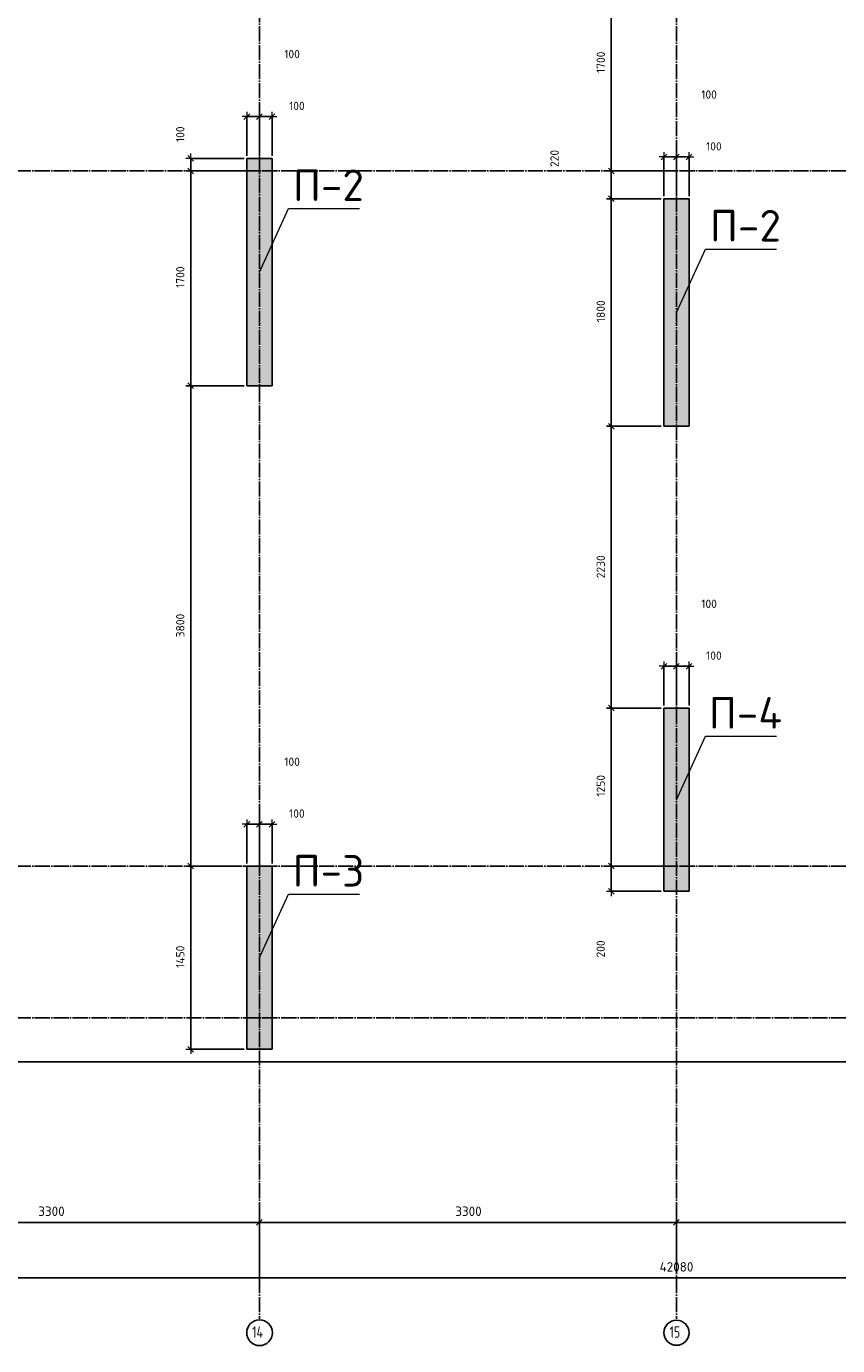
# Model space of a CAD drawing. Header units: millimetres. Extents: x 24180 to 99386, y -42598 to 25936.
# Tile 6 of 41: x 41195 to 47615, y -42595 to -32156. Entities that reach past the tile are written whole.
import ezdxf

# ---------------------------------------------------------------- set-up
doc = ezdxf.new("R2010")
doc.units = ezdxf.units.MM
doc.header["$PDMODE"] = 65
doc.linetypes.add('______11', pattern=[150, 120, -15, 0, -15])
doc.linetypes.add('______5', pattern=[330, 240, -30, 30, -30])
for name, color, linetype, lineweight in [('Standard', 7, 'Continuous', 25), ('Высотная отметка (отверстия)', 7, 'Continuous', 13), ('Размерная линия_ общее', 7, 'Continuous', 13)]:
    doc.layers.add(name, color=color, linetype=linetype, lineweight=lineweight)
doc.layers.add('Осевая линия_ общее', color=7, linetype='______5', lineweight=13, true_color=0xa0a0a0)
doc.styles.add('ISOCPEUR', font='ISOCPEUR')
doc.dimstyles.new('DIMSTYLE_3', dxfattribs={"dimtxt": 75, "dimasz": 75, "dimexe": 0, "dimexo": 0, "dimgap": 37.5, "dimtad": 2, "dimdec": 0, "dimrnd": 5, "dimzin": 12, "dimdsep": 46, "dimtxsty": 'ISOCPEUR', "dimblk1": 'ALL_ML_STRICH', "dimblk2": 'ALL_ML_STRICH', "dimsah": 1, "dimcen": 0, "dimclrd": 256, "dimclre": 256, "dimclrt": 256, "dimadec": 0, "dimazin": 0, "dimtfac": 1, "dimtdec": 0, "dimtix": 1, "dimtmove": 2, "dimatfit": 3, "dimfxl": 0, "dimtzin": 0, "dimlwd": 0, "dimlwe": -1, "dimarcsym": 0})
doc.dimstyles.new('DIMSTYLE_5', dxfattribs={"dimtxt": 66, "dimasz": 75, "dimexe": 0, "dimexo": 0, "dimgap": 33, "dimtad": 2, "dimdec": 0, "dimrnd": 5, "dimzin": 12, "dimdsep": 46, "dimtxsty": 'ISOCPEUR', "dimblk1": 'ALL_ML_STRICH', "dimblk2": 'ALL_ML_STRICH', "dimsah": 1, "dimcen": 0, "dimclrd": 7, "dimclre": 256, "dimclrt": 7, "dimadec": 0, "dimazin": 0, "dimtfac": 1, "dimtdec": 0, "dimtix": 1, "dimtmove": 2, "dimatfit": 3, "dimfxl": 0, "dimtzin": 0, "dimlwd": 0, "dimlwe": -3, "dimarcsym": 0})
doc.dimstyles.new('DIMSTYLE_7', dxfattribs={"dimtxt": 66, "dimasz": 75, "dimexe": 0, "dimexo": 0, "dimgap": 33, "dimtad": 2, "dimdec": 0, "dimrnd": 5, "dimzin": 12, "dimdsep": 46, "dimtxsty": 'ISOCPEUR', "dimblk1": 'ALL_ML_STRICH', "dimblk2": 'ALL_ML_STRICH', "dimsah": 1, "dimcen": 0, "dimclrd": 7, "dimclre": 256, "dimclrt": 7, "dimadec": 0, "dimazin": 0, "dimtfac": 1, "dimtdec": 0, "dimtix": 1, "dimtmove": 2, "dimatfit": 3, "dimfxl": 0, "dimtvp": 1.2, "dimtzin": 0, "dimlwd": 0, "dimlwe": -3, "dimarcsym": 0})

# ---------------------------------------------------------------- blocks, each defined once
blk = doc.blocks.new('ALL_ML_STRICH')
at = {"color": 0, "linetype": 'ByBlock', "lineweight": -2}
for p, q in [((-1, 0), (0.5, 0)), ((-0.3, -0.3), (0.3, 0.3)), ((0, -0.5), (0, 0.5))]:
    blk.add_line(p, q, dxfattribs=at)
blk = doc.blocks.new('*D8')
at = {"layer": 'DEFPOINTS', "transparency": 33554687}
for p in [(39740, -41620), (39740, -42170), (43040, -42170)]:
    blk.add_point(p, dxfattribs=at)
at = {"layer": 'Размерная линия_ общее', "lineweight": -2, "transparency": 33554687}
for p, q in [((39740, -42160), (39740, -41620)), ((39740, -41620), (43040, -41620)), ((43040, -42160), (43040, -41620))]:
    blk.add_line(p, q, dxfattribs=at)
at = {"layer": 'Размерная линия_ общее', "transparency": 33554687, "xscale": 75, "yscale": 75, "zscale": 75, "rotation": 180}
blk.add_blockref('ALL_ML_STRICH', (39740, -41620), dxfattribs=at)
at = {"layer": 'Размерная линия_ общее', "transparency": 33554687, "xscale": 75, "yscale": 75, "zscale": 75}
blk.add_blockref('ALL_ML_STRICH', (43040, -41620), dxfattribs=at)
at = {"layer": 'Размерная линия_ общее', "transparency": 33554687, "insert": (41394, -41532), "char_height": 75, "width": 300, "attachment_point": 5, "style": 'ISOCPEUR'}
blk.add_mtext('\\A1;{3300}', dxfattribs=at)
blk = doc.blocks.new('*D9')
at = {"layer": 'DEFPOINTS', "transparency": 33554687}
for p in [(43040, -41620), (46340, -42000), (43040, -42170)]:
    blk.add_point(p, dxfattribs=at)
at = {"layer": 'Размерная линия_ общее', "lineweight": -2, "transparency": 33554687}
for p, q in [((43040, -42160), (43040, -41620)), ((43040, -41620), (46340, -41620)), ((46340, -41990), (46340, -41620))]:
    blk.add_line(p, q, dxfattribs=at)
at = {"layer": 'Размерная линия_ общее', "transparency": 33554687, "xscale": 75, "yscale": 75, "zscale": 75, "rotation": 180}
blk.add_blockref('ALL_ML_STRICH', (43040, -41620), dxfattribs=at)
at = {"layer": 'Размерная линия_ общее', "transparency": 33554687, "xscale": 75, "yscale": 75, "zscale": 75}
blk.add_blockref('ALL_ML_STRICH', (46340, -41620), dxfattribs=at)
at = {"layer": 'Размерная линия_ общее', "transparency": 33554687, "insert": (44694, -41532), "char_height": 75, "width": 300, "attachment_point": 5, "style": 'ISOCPEUR'}
blk.add_mtext('\\A1;{3300}', dxfattribs=at)
blk = doc.blocks.new('*D10')
at = {"layer": 'DEFPOINTS', "transparency": 33554687}
for p in [(46340, -41620), (46340, -42000), (49640, -42170)]:
    blk.add_point(p, dxfattribs=at)
at = {"layer": 'Размерная линия_ общее', "lineweight": -2, "transparency": 33554687}
for p, q in [((46340, -41990), (46340, -41620)), ((46340, -41620), (49640, -41620)), ((49640, -42160), (49640, -41620))]:
    blk.add_line(p, q, dxfattribs=at)
at = {"layer": 'Размерная линия_ общее', "transparency": 33554687, "xscale": 75, "yscale": 75, "zscale": 75, "rotation": 180}
blk.add_blockref('ALL_ML_STRICH', (46340, -41620), dxfattribs=at)
at = {"layer": 'Размерная линия_ общее', "transparency": 33554687, "xscale": 75, "yscale": 75, "zscale": 75}
blk.add_blockref('ALL_ML_STRICH', (49640, -41620), dxfattribs=at)
at = {"layer": 'Размерная линия_ общее', "transparency": 33554687, "insert": (47994, -41532), "char_height": 75, "width": 300, "attachment_point": 5, "style": 'ISOCPEUR'}
blk.add_mtext('\\A1;{3300}', dxfattribs=at)
blk = doc.blocks.new('*D16')
at = {"layer": 'DEFPOINTS', "transparency": 33554687}
for p in [(25300, -42060), (25300, -42170), (67380, -42170)]:
    blk.add_point(p, dxfattribs=at)
at = {"layer": 'Размерная линия_ общее', "lineweight": -2, "transparency": 33554687}
for p, q in [((25300, -42160), (25300, -42060)), ((25300, -42060), (67380, -42060)), ((67380, -42160), (67380, -42060))]:
    blk.add_line(p, q, dxfattribs=at)
at = {"layer": 'Размерная линия_ общее', "transparency": 33554687, "xscale": 75, "yscale": 75, "zscale": 75, "rotation": 180}
blk.add_blockref('ALL_ML_STRICH', (25300, -42060), dxfattribs=at)
at = {"layer": 'Размерная линия_ общее', "transparency": 33554687, "xscale": 75, "yscale": 75, "zscale": 75}
blk.add_blockref('ALL_ML_STRICH', (67380, -42060), dxfattribs=at)
at = {"layer": 'Размерная линия_ общее', "transparency": 33554687, "insert": (46340, -41972), "char_height": 75, "width": 375, "attachment_point": 5, "style": 'ISOCPEUR'}
blk.add_mtext('\\A1;{42080}', dxfattribs=at)
blk = doc.blocks.new('*D31')
at = {"layer": 'DEFPOINTS', "color": 7, "linetype": 'Continuous', "lineweight": 13, "transparency": 33554687}
for p in [(42910, -38800), (42496, -40250), (42940, -40250)]:
    blk.add_point(p, dxfattribs=at)
at = {"layer": 'Размерная линия_ общее', "color": 253, "linetype": 'Continuous', "lineweight": -2, "true_color": 0xa0a0a0, "transparency": 33554687}
for p, q in [((42890, -38800), (42496, -38800)), ((42920, -40250), (42496, -40250))]:
    blk.add_line(p, q, dxfattribs=at)
at = {"layer": 'Размерная линия_ общее', "color": 7, "linetype": 'Continuous', "lineweight": -2, "transparency": 33554687}
blk.add_line((42496, -40250), (42496, -38800), dxfattribs=at)
at = {"layer": 'Размерная линия_ общее', "color": 7, "linetype": 'Continuous', "lineweight": 13, "transparency": 33554687, "xscale": 75, "yscale": 75, "zscale": 75}
for p, rotation in [((42496, -38800), 90), ((42496, -40250), 270)]:
    blk.add_blockref('ALL_ML_STRICH', p, dxfattribs=dict(at, rotation=rotation))
at = {"layer": 'Размерная линия_ общее', "color": 7, "linetype": 'Continuous', "lineweight": 13, "transparency": 33554687, "insert": (42413, -39518), "char_height": 66, "width": 264, "attachment_point": 5, "rotation": 90, "style": 'ISOCPEUR'}
blk.add_mtext('\\A1;{1450}', dxfattribs=at)
blk = doc.blocks.new('*D32')
at = {"layer": 'DEFPOINTS', "color": 7, "linetype": 'Continuous', "lineweight": 13, "transparency": 33554687}
for p in [(42940, -35000), (42496, -38800), (42910, -38800)]:
    blk.add_point(p, dxfattribs=at)
at = {"layer": 'Размерная линия_ общее', "color": 253, "linetype": 'Continuous', "lineweight": -2, "true_color": 0xa0a0a0, "transparency": 33554687}
for p, q in [((42920, -35000), (42496, -35000)), ((42890, -38800), (42496, -38800))]:
    blk.add_line(p, q, dxfattribs=at)
at = {"layer": 'Размерная линия_ общее', "color": 7, "linetype": 'Continuous', "lineweight": -2, "transparency": 33554687}
blk.add_line((42496, -38800), (42496, -35000), dxfattribs=at)
at = {"layer": 'Размерная линия_ общее', "color": 7, "linetype": 'Continuous', "lineweight": 13, "transparency": 33554687, "xscale": 75, "yscale": 75, "zscale": 75}
for p, rotation in [((42496, -35000), 90), ((42496, -38800), 270)]:
    blk.add_blockref('ALL_ML_STRICH', p, dxfattribs=dict(at, rotation=rotation))
at = {"layer": 'Размерная линия_ общее', "color": 7, "linetype": 'Continuous', "lineweight": 13, "transparency": 33554687, "insert": (42413, -36897), "char_height": 66, "width": 264, "attachment_point": 5, "rotation": 90, "style": 'ISOCPEUR'}
blk.add_mtext('\\A1;{3800}', dxfattribs=at)
blk = doc.blocks.new('*D33')
at = {"layer": 'DEFPOINTS', "color": 7, "linetype": 'Continuous', "lineweight": 13, "transparency": 33554687}
for p in [(42940, -33300), (42496, -35000), (42940, -35000)]:
    blk.add_point(p, dxfattribs=at)
at = {"layer": 'Размерная линия_ общее', "color": 253, "linetype": 'Continuous', "lineweight": -2, "true_color": 0xa0a0a0, "transparency": 33554687}
for p, q in [((42920, -33300), (42496, -33300)), ((42920, -35000), (42496, -35000))]:
    blk.add_line(p, q, dxfattribs=at)
at = {"layer": 'Размерная линия_ общее', "color": 7, "linetype": 'Continuous', "lineweight": -2, "transparency": 33554687}
blk.add_line((42496, -35000), (42496, -33300), dxfattribs=at)
at = {"layer": 'Размерная линия_ общее', "color": 7, "linetype": 'Continuous', "lineweight": 13, "transparency": 33554687, "xscale": 75, "yscale": 75, "zscale": 75}
for p, rotation in [((42496, -33300), 90), ((42496, -35000), 270)]:
    blk.add_blockref('ALL_ML_STRICH', p, dxfattribs=dict(at, rotation=rotation))
at = {"layer": 'Размерная линия_ общее', "color": 7, "linetype": 'Continuous', "lineweight": 13, "transparency": 33554687, "insert": (42413, -34140), "char_height": 66, "width": 264, "attachment_point": 5, "rotation": 90, "style": 'ISOCPEUR'}
blk.add_mtext('\\A1;{1700}', dxfattribs=at)
blk = doc.blocks.new('*D34')
at = {"layer": 'DEFPOINTS', "color": 7, "linetype": 'Continuous', "lineweight": 13, "transparency": 33554687}
for p in [(42496, -33300), (42940, -33200), (42940, -33300)]:
    blk.add_point(p, dxfattribs=at)
at = {"layer": 'Размерная линия_ общее', "color": 253, "linetype": 'Continuous', "lineweight": -2, "true_color": 0xa0a0a0, "transparency": 33554687}
for p, q in [((42920, -33200), (42496, -33200)), ((42920, -33300), (42496, -33300))]:
    blk.add_line(p, q, dxfattribs=at)
at = {"layer": 'Размерная линия_ общее', "color": 7, "linetype": 'Continuous', "lineweight": -2, "transparency": 33554687}
blk.add_line((42496, -33300), (42496, -33200), dxfattribs=at)
at = {"layer": 'Размерная линия_ общее', "color": 7, "linetype": 'Continuous', "lineweight": 13, "transparency": 33554687, "xscale": 75, "yscale": 75, "zscale": 75}
for p, rotation in [((42496, -33200), 90), ((42496, -33300), 270)]:
    blk.add_blockref('ALL_ML_STRICH', p, dxfattribs=dict(at, rotation=rotation))
at = {"layer": 'Размерная линия_ общее', "color": 7, "linetype": 'Continuous', "lineweight": 13, "transparency": 33554687, "insert": (42413, -33009), "char_height": 66, "width": 198, "attachment_point": 5, "rotation": 90, "style": 'ISOCPEUR'}
blk.add_mtext('\\A1;{100}', dxfattribs=at)
blk = doc.blocks.new('*D48')
at = {"layer": 'DEFPOINTS', "color": 7, "linetype": 'Continuous', "lineweight": 13, "transparency": 33554687}
for p in [(46240, -38800), (45824, -39000), (46240, -39000)]:
    blk.add_point(p, dxfattribs=at)
at = {"layer": 'Размерная линия_ общее', "color": 253, "linetype": 'Continuous', "lineweight": -2, "true_color": 0xa0a0a0, "transparency": 33554687}
for p, q in [((46220, -38800), (45824, -38800)), ((46220, -39000), (45824, -39000))]:
    blk.add_line(p, q, dxfattribs=at)
at = {"layer": 'Размерная линия_ общее', "color": 7, "linetype": 'Continuous', "lineweight": -2, "transparency": 33554687}
blk.add_line((45824, -39000), (45824, -38800), dxfattribs=at)
at = {"layer": 'Размерная линия_ общее', "color": 7, "linetype": 'Continuous', "lineweight": 13, "transparency": 33554687, "xscale": 75, "yscale": 75, "zscale": 75}
for p, rotation in [((45824, -38800), 90), ((45824, -39000), 270)]:
    blk.add_blockref('ALL_ML_STRICH', p, dxfattribs=dict(at, rotation=rotation))
at = {"layer": 'Размерная линия_ общее', "color": 7, "linetype": 'Continuous', "lineweight": 13, "transparency": 33554687, "insert": (45740, -39456), "char_height": 66, "width": 198, "attachment_point": 5, "rotation": 90, "style": 'ISOCPEUR'}
blk.add_mtext('\\A1;{200}', dxfattribs=at)
blk = doc.blocks.new('*D49')
at = {"layer": 'DEFPOINTS', "color": 7, "linetype": 'Continuous', "lineweight": 13, "transparency": 33554687}
for p in [(46240, -37550), (45824, -38800), (46240, -38800)]:
    blk.add_point(p, dxfattribs=at)
at = {"layer": 'Размерная линия_ общее', "color": 253, "linetype": 'Continuous', "lineweight": -2, "true_color": 0xa0a0a0, "transparency": 33554687}
for p, q in [((46220, -37550), (45824, -37550)), ((46220, -38800), (45824, -38800))]:
    blk.add_line(p, q, dxfattribs=at)
at = {"layer": 'Размерная линия_ общее', "color": 7, "linetype": 'Continuous', "lineweight": -2, "transparency": 33554687}
blk.add_line((45824, -38800), (45824, -37550), dxfattribs=at)
at = {"layer": 'Размерная линия_ общее', "color": 7, "linetype": 'Continuous', "lineweight": 13, "transparency": 33554687, "xscale": 75, "yscale": 75, "zscale": 75}
for p, rotation in [((45824, -37550), 90), ((45824, -38800), 270)]:
    blk.add_blockref('ALL_ML_STRICH', p, dxfattribs=dict(at, rotation=rotation))
at = {"layer": 'Размерная линия_ общее', "color": 7, "linetype": 'Continuous', "lineweight": 13, "transparency": 33554687, "insert": (45741, -38165), "char_height": 66, "width": 264, "attachment_point": 5, "rotation": 90, "style": 'ISOCPEUR'}
blk.add_mtext('\\A1;{1250}', dxfattribs=at)
blk = doc.blocks.new('*D50')
at = {"layer": 'DEFPOINTS', "color": 7, "linetype": 'Continuous', "lineweight": 13, "transparency": 33554687}
for p in [(46240, -35320), (45824, -37550), (46240, -37550)]:
    blk.add_point(p, dxfattribs=at)
at = {"layer": 'Размерная линия_ общее', "color": 253, "linetype": 'Continuous', "lineweight": -2, "true_color": 0xa0a0a0, "transparency": 33554687}
for p, q in [((46220, -35320), (45824, -35320)), ((46220, -37550), (45824, -37550))]:
    blk.add_line(p, q, dxfattribs=at)
at = {"layer": 'Размерная линия_ общее', "color": 7, "linetype": 'Continuous', "lineweight": -2, "transparency": 33554687}
blk.add_line((45824, -37550), (45824, -35320), dxfattribs=at)
at = {"layer": 'Размерная линия_ общее', "color": 7, "linetype": 'Continuous', "lineweight": 13, "transparency": 33554687, "xscale": 75, "yscale": 75, "zscale": 75}
for p, rotation in [((45824, -35320), 90), ((45824, -37550), 270)]:
    blk.add_blockref('ALL_ML_STRICH', p, dxfattribs=dict(at, rotation=rotation))
at = {"layer": 'Размерная линия_ общее', "color": 7, "linetype": 'Continuous', "lineweight": 13, "transparency": 33554687, "insert": (45741, -36432), "char_height": 66, "width": 264, "attachment_point": 5, "rotation": 90, "style": 'ISOCPEUR'}
blk.add_mtext('\\A1;{2230}', dxfattribs=at)
blk = doc.blocks.new('*D51')
at = {"layer": 'DEFPOINTS', "color": 7, "linetype": 'Continuous', "lineweight": 13, "transparency": 33554687}
for p in [(46240, -33520), (45824, -35320), (46240, -35320)]:
    blk.add_point(p, dxfattribs=at)
at = {"layer": 'Размерная линия_ общее', "color": 253, "linetype": 'Continuous', "lineweight": -2, "true_color": 0xa0a0a0, "transparency": 33554687}
for p, q in [((46220, -33520), (45824, -33520)), ((46220, -35320), (45824, -35320))]:
    blk.add_line(p, q, dxfattribs=at)
at = {"layer": 'Размерная линия_ общее', "color": 7, "linetype": 'Continuous', "lineweight": -2, "transparency": 33554687}
blk.add_line((45824, -35320), (45824, -33520), dxfattribs=at)
at = {"layer": 'Размерная линия_ общее', "color": 7, "linetype": 'Continuous', "lineweight": 13, "transparency": 33554687, "xscale": 75, "yscale": 75, "zscale": 75}
for p, rotation in [((45824, -33520), 90), ((45824, -35320), 270)]:
    blk.add_blockref('ALL_ML_STRICH', p, dxfattribs=dict(at, rotation=rotation))
at = {"layer": 'Размерная линия_ общее', "color": 7, "linetype": 'Continuous', "lineweight": 13, "transparency": 33554687, "insert": (45741, -34410), "char_height": 66, "width": 264, "attachment_point": 5, "rotation": 90, "style": 'ISOCPEUR'}
blk.add_mtext('\\A1;{1800}', dxfattribs=at)
blk = doc.blocks.new('*D52')
at = {"layer": 'DEFPOINTS', "color": 7, "linetype": 'Continuous', "lineweight": 13, "transparency": 33554687}
for p in [(46340, -33300), (45824, -33520), (46240, -33520)]:
    blk.add_point(p, dxfattribs=at)
at = {"layer": 'Размерная линия_ общее', "color": 253, "linetype": 'Continuous', "lineweight": -2, "true_color": 0xa0a0a0, "transparency": 33554687}
for p, q in [((46320, -33300), (45824, -33300)), ((46220, -33520), (45824, -33520))]:
    blk.add_line(p, q, dxfattribs=at)
at = {"layer": 'Размерная линия_ общее', "color": 7, "linetype": 'Continuous', "lineweight": -2, "transparency": 33554687}
blk.add_line((45824, -33520), (45824, -33300), dxfattribs=at)
at = {"layer": 'Размерная линия_ общее', "color": 7, "linetype": 'Continuous', "lineweight": 13, "transparency": 33554687, "xscale": 75, "yscale": 75, "zscale": 75}
for p, rotation in [((45824, -33300), 90), ((45824, -33520), 270)]:
    blk.add_blockref('ALL_ML_STRICH', p, dxfattribs=dict(at, rotation=rotation))
at = {"layer": 'Размерная линия_ общее', "color": 7, "linetype": 'Continuous', "lineweight": 13, "transparency": 33554687, "insert": (45375, -33201), "char_height": 66, "width": 198, "attachment_point": 5, "rotation": 90, "style": 'ISOCPEUR'}
blk.add_mtext('\\A1;{220}', dxfattribs=at)
blk = doc.blocks.new('*D53')
at = {"layer": 'DEFPOINTS', "color": 7, "linetype": 'Continuous', "lineweight": 13, "transparency": 33554687}
for p in [(46340, -31600), (45824, -33300), (46340, -33300)]:
    blk.add_point(p, dxfattribs=at)
at = {"layer": 'Размерная линия_ общее', "color": 253, "linetype": 'Continuous', "lineweight": -2, "true_color": 0xa0a0a0, "transparency": 33554687}
for p, q in [((46320, -31600), (45824, -31600)), ((46320, -33300), (45824, -33300))]:
    blk.add_line(p, q, dxfattribs=at)
at = {"layer": 'Размерная линия_ общее', "color": 7, "linetype": 'Continuous', "lineweight": -2, "transparency": 33554687}
blk.add_line((45824, -33300), (45824, -31600), dxfattribs=at)
at = {"layer": 'Размерная линия_ общее', "color": 7, "linetype": 'Continuous', "lineweight": 13, "transparency": 33554687, "xscale": 75, "yscale": 75, "zscale": 75}
for p, rotation in [((45824, -31600), 90), ((45824, -33300), 270)]:
    blk.add_blockref('ALL_ML_STRICH', p, dxfattribs=dict(at, rotation=rotation))
at = {"layer": 'Размерная линия_ общее', "color": 7, "linetype": 'Continuous', "lineweight": 13, "transparency": 33554687, "insert": (45741, -32440), "char_height": 66, "width": 264, "attachment_point": 5, "rotation": 90, "style": 'ISOCPEUR'}
blk.add_mtext('\\A1;{1700}', dxfattribs=at)
blk = doc.blocks.new('*D91')
at = {"layer": 'DEFPOINTS', "color": 7, "linetype": 'Continuous', "lineweight": 13, "transparency": 33554687}
for p in [(42940, -38469), (42940, -38800), (43040, -38800)]:
    blk.add_point(p, dxfattribs=at)
at = {"layer": 'Размерная линия_ общее', "color": 253, "linetype": 'Continuous', "lineweight": -2, "true_color": 0xa0a0a0, "transparency": 33554687}
for p, q in [((42940, -38780), (42940, -38469)), ((43040, -38780), (43040, -38469))]:
    blk.add_line(p, q, dxfattribs=at)
at = {"layer": 'Размерная линия_ общее', "color": 7, "linetype": 'Continuous', "lineweight": -2, "transparency": 33554687}
blk.add_line((42940, -38469), (43040, -38469), dxfattribs=at)
at = {"layer": 'Размерная линия_ общее', "color": 7, "linetype": 'Continuous', "lineweight": 13, "transparency": 33554687, "xscale": 75, "yscale": 75, "zscale": 75, "rotation": 180}
blk.add_blockref('ALL_ML_STRICH', (42940, -38469), dxfattribs=at)
at = {"layer": 'Размерная линия_ общее', "color": 7, "linetype": 'Continuous', "lineweight": 13, "transparency": 33554687, "xscale": 75, "yscale": 75, "zscale": 75}
blk.add_blockref('ALL_ML_STRICH', (43040, -38469), dxfattribs=at)
at = {"layer": 'Размерная линия_ общее', "color": 7, "linetype": 'Continuous', "lineweight": 13, "transparency": 33554687, "insert": (43298, -37975), "char_height": 66, "width": 198, "attachment_point": 5, "style": 'ISOCPEUR'}
blk.add_mtext('\\A1;{100}', dxfattribs=at)
blk = doc.blocks.new('*D92')
at = {"layer": 'DEFPOINTS', "color": 7, "linetype": 'Continuous', "lineweight": 13, "transparency": 33554687}
for p in [(43040, -38469), (43040, -38800), (43140, -38800)]:
    blk.add_point(p, dxfattribs=at)
at = {"layer": 'Размерная линия_ общее', "color": 253, "linetype": 'Continuous', "lineweight": -2, "true_color": 0xa0a0a0, "transparency": 33554687}
for p, q in [((43040, -38780), (43040, -38469)), ((43140, -38780), (43140, -38469))]:
    blk.add_line(p, q, dxfattribs=at)
at = {"layer": 'Размерная линия_ общее', "color": 7, "linetype": 'Continuous', "lineweight": -2, "transparency": 33554687}
blk.add_line((43040, -38469), (43140, -38469), dxfattribs=at)
at = {"layer": 'Размерная линия_ общее', "color": 7, "linetype": 'Continuous', "lineweight": 13, "transparency": 33554687, "xscale": 75, "yscale": 75, "zscale": 75, "rotation": 180}
blk.add_blockref('ALL_ML_STRICH', (43040, -38469), dxfattribs=at)
at = {"layer": 'Размерная линия_ общее', "color": 7, "linetype": 'Continuous', "lineweight": 13, "transparency": 33554687, "xscale": 75, "yscale": 75, "zscale": 75}
blk.add_blockref('ALL_ML_STRICH', (43140, -38469), dxfattribs=at)
at = {"layer": 'Размерная линия_ общее', "color": 7, "linetype": 'Continuous', "lineweight": 13, "transparency": 33554687, "insert": (43336, -38385), "char_height": 66, "width": 198, "attachment_point": 5, "style": 'ISOCPEUR'}
blk.add_mtext('\\A1;{100}', dxfattribs=at)
blk = doc.blocks.new('*D93')
at = {"layer": 'DEFPOINTS', "color": 7, "linetype": 'Continuous', "lineweight": 13, "transparency": 33554687}
for p in [(42940, -32869), (42940, -33200), (43040, -33200)]:
    blk.add_point(p, dxfattribs=at)
at = {"layer": 'Размерная линия_ общее', "color": 253, "linetype": 'Continuous', "lineweight": -2, "true_color": 0xa0a0a0, "transparency": 33554687}
for p, q in [((42940, -33180), (42940, -32869)), ((43040, -33180), (43040, -32869))]:
    blk.add_line(p, q, dxfattribs=at)
at = {"layer": 'Размерная линия_ общее', "color": 7, "linetype": 'Continuous', "lineweight": -2, "transparency": 33554687}
blk.add_line((42940, -32869), (43040, -32869), dxfattribs=at)
at = {"layer": 'Размерная линия_ общее', "color": 7, "linetype": 'Continuous', "lineweight": 13, "transparency": 33554687, "xscale": 75, "yscale": 75, "zscale": 75, "rotation": 180}
blk.add_blockref('ALL_ML_STRICH', (42940, -32869), dxfattribs=at)
at = {"layer": 'Размерная линия_ общее', "color": 7, "linetype": 'Continuous', "lineweight": 13, "transparency": 33554687, "xscale": 75, "yscale": 75, "zscale": 75}
blk.add_blockref('ALL_ML_STRICH', (43040, -32869), dxfattribs=at)
at = {"layer": 'Размерная линия_ общее', "color": 7, "linetype": 'Continuous', "lineweight": 13, "transparency": 33554687, "insert": (43298, -32375), "char_height": 66, "width": 198, "attachment_point": 5, "style": 'ISOCPEUR'}
blk.add_mtext('\\A1;{100}', dxfattribs=at)
blk = doc.blocks.new('*D94')
at = {"layer": 'DEFPOINTS', "color": 7, "linetype": 'Continuous', "lineweight": 13, "transparency": 33554687}
for p in [(43040, -32869), (43040, -33200), (43140, -33200)]:
    blk.add_point(p, dxfattribs=at)
at = {"layer": 'Размерная линия_ общее', "color": 253, "linetype": 'Continuous', "lineweight": -2, "true_color": 0xa0a0a0, "transparency": 33554687}
for p, q in [((43040, -33180), (43040, -32869)), ((43140, -33180), (43140, -32869))]:
    blk.add_line(p, q, dxfattribs=at)
at = {"layer": 'Размерная линия_ общее', "color": 7, "linetype": 'Continuous', "lineweight": -2, "transparency": 33554687}
blk.add_line((43040, -32869), (43140, -32869), dxfattribs=at)
at = {"layer": 'Размерная линия_ общее', "color": 7, "linetype": 'Continuous', "lineweight": 13, "transparency": 33554687, "xscale": 75, "yscale": 75, "zscale": 75, "rotation": 180}
blk.add_blockref('ALL_ML_STRICH', (43040, -32869), dxfattribs=at)
at = {"layer": 'Размерная линия_ общее', "color": 7, "linetype": 'Continuous', "lineweight": 13, "transparency": 33554687, "xscale": 75, "yscale": 75, "zscale": 75}
blk.add_blockref('ALL_ML_STRICH', (43140, -32869), dxfattribs=at)
at = {"layer": 'Размерная линия_ общее', "color": 7, "linetype": 'Continuous', "lineweight": 13, "transparency": 33554687, "insert": (43336, -32785), "char_height": 66, "width": 198, "attachment_point": 5, "style": 'ISOCPEUR'}
blk.add_mtext('\\A1;{100}', dxfattribs=at)
blk = doc.blocks.new('*D95')
at = {"layer": 'DEFPOINTS', "color": 7, "linetype": 'Continuous', "lineweight": 13, "transparency": 33554687}
for p in [(46240, -33189), (46240, -33520), (46340, -33520)]:
    blk.add_point(p, dxfattribs=at)
at = {"layer": 'Размерная линия_ общее', "color": 253, "linetype": 'Continuous', "lineweight": -2, "true_color": 0xa0a0a0, "transparency": 33554687}
for p, q in [((46240, -33500), (46240, -33189)), ((46340, -33500), (46340, -33189))]:
    blk.add_line(p, q, dxfattribs=at)
at = {"layer": 'Размерная линия_ общее', "color": 7, "linetype": 'Continuous', "lineweight": -2, "transparency": 33554687}
blk.add_line((46240, -33189), (46340, -33189), dxfattribs=at)
at = {"layer": 'Размерная линия_ общее', "color": 7, "linetype": 'Continuous', "lineweight": 13, "transparency": 33554687, "xscale": 75, "yscale": 75, "zscale": 75, "rotation": 180}
blk.add_blockref('ALL_ML_STRICH', (46240, -33189), dxfattribs=at)
at = {"layer": 'Размерная линия_ общее', "color": 7, "linetype": 'Continuous', "lineweight": 13, "transparency": 33554687, "xscale": 75, "yscale": 75, "zscale": 75}
blk.add_blockref('ALL_ML_STRICH', (46340, -33189), dxfattribs=at)
at = {"layer": 'Размерная линия_ общее', "color": 7, "linetype": 'Continuous', "lineweight": 13, "transparency": 33554687, "insert": (46598, -32695), "char_height": 66, "width": 198, "attachment_point": 5, "style": 'ISOCPEUR'}
blk.add_mtext('\\A1;{100}', dxfattribs=at)
blk = doc.blocks.new('*D96')
at = {"layer": 'DEFPOINTS', "color": 7, "linetype": 'Continuous', "lineweight": 13, "transparency": 33554687}
for p in [(46340, -33189), (46340, -33520), (46440, -33520)]:
    blk.add_point(p, dxfattribs=at)
at = {"layer": 'Размерная линия_ общее', "color": 253, "linetype": 'Continuous', "lineweight": -2, "true_color": 0xa0a0a0, "transparency": 33554687}
for p, q in [((46340, -33500), (46340, -33189)), ((46440, -33500), (46440, -33189))]:
    blk.add_line(p, q, dxfattribs=at)
at = {"layer": 'Размерная линия_ общее', "color": 7, "linetype": 'Continuous', "lineweight": -2, "transparency": 33554687}
blk.add_line((46340, -33189), (46440, -33189), dxfattribs=at)
at = {"layer": 'Размерная линия_ общее', "color": 7, "linetype": 'Continuous', "lineweight": 13, "transparency": 33554687, "xscale": 75, "yscale": 75, "zscale": 75, "rotation": 180}
blk.add_blockref('ALL_ML_STRICH', (46340, -33189), dxfattribs=at)
at = {"layer": 'Размерная линия_ общее', "color": 7, "linetype": 'Continuous', "lineweight": 13, "transparency": 33554687, "xscale": 75, "yscale": 75, "zscale": 75}
blk.add_blockref('ALL_ML_STRICH', (46440, -33189), dxfattribs=at)
at = {"layer": 'Размерная линия_ общее', "color": 7, "linetype": 'Continuous', "lineweight": 13, "transparency": 33554687, "insert": (46636, -33105), "char_height": 66, "width": 198, "attachment_point": 5, "style": 'ISOCPEUR'}
blk.add_mtext('\\A1;{100}', dxfattribs=at)
blk = doc.blocks.new('*D97')
at = {"layer": 'DEFPOINTS', "color": 7, "linetype": 'Continuous', "lineweight": 13, "transparency": 33554687}
for p in [(46240, -37219), (46240, -37550), (46340, -37550)]:
    blk.add_point(p, dxfattribs=at)
at = {"layer": 'Размерная линия_ общее', "color": 253, "linetype": 'Continuous', "lineweight": -2, "true_color": 0xa0a0a0, "transparency": 33554687}
for p, q in [((46240, -37530), (46240, -37219)), ((46340, -37530), (46340, -37219))]:
    blk.add_line(p, q, dxfattribs=at)
at = {"layer": 'Размерная линия_ общее', "color": 7, "linetype": 'Continuous', "lineweight": -2, "transparency": 33554687}
blk.add_line((46240, -37219), (46340, -37219), dxfattribs=at)
at = {"layer": 'Размерная линия_ общее', "color": 7, "linetype": 'Continuous', "lineweight": 13, "transparency": 33554687, "xscale": 75, "yscale": 75, "zscale": 75, "rotation": 180}
blk.add_blockref('ALL_ML_STRICH', (46240, -37219), dxfattribs=at)
at = {"layer": 'Размерная линия_ общее', "color": 7, "linetype": 'Continuous', "lineweight": 13, "transparency": 33554687, "xscale": 75, "yscale": 75, "zscale": 75}
blk.add_blockref('ALL_ML_STRICH', (46340, -37219), dxfattribs=at)
at = {"layer": 'Размерная линия_ общее', "color": 7, "linetype": 'Continuous', "lineweight": 13, "transparency": 33554687, "insert": (46598, -36725), "char_height": 66, "width": 198, "attachment_point": 5, "style": 'ISOCPEUR'}
blk.add_mtext('\\A1;{100}', dxfattribs=at)
blk = doc.blocks.new('*D98')
at = {"layer": 'DEFPOINTS', "color": 7, "linetype": 'Continuous', "lineweight": 13, "transparency": 33554687}
for p in [(46340, -37219), (46340, -37550), (46440, -37550)]:
    blk.add_point(p, dxfattribs=at)
at = {"layer": 'Размерная линия_ общее', "color": 253, "linetype": 'Continuous', "lineweight": -2, "true_color": 0xa0a0a0, "transparency": 33554687}
for p, q in [((46340, -37530), (46340, -37219)), ((46440, -37530), (46440, -37219))]:
    blk.add_line(p, q, dxfattribs=at)
at = {"layer": 'Размерная линия_ общее', "color": 7, "linetype": 'Continuous', "lineweight": -2, "transparency": 33554687}
blk.add_line((46340, -37219), (46440, -37219), dxfattribs=at)
at = {"layer": 'Размерная линия_ общее', "color": 7, "linetype": 'Continuous', "lineweight": 13, "transparency": 33554687, "xscale": 75, "yscale": 75, "zscale": 75, "rotation": 180}
blk.add_blockref('ALL_ML_STRICH', (46340, -37219), dxfattribs=at)
at = {"layer": 'Размерная линия_ общее', "color": 7, "linetype": 'Continuous', "lineweight": 13, "transparency": 33554687, "xscale": 75, "yscale": 75, "zscale": 75}
blk.add_blockref('ALL_ML_STRICH', (46440, -37219), dxfattribs=at)
at = {"layer": 'Размерная линия_ общее', "color": 7, "linetype": 'Continuous', "lineweight": 13, "transparency": 33554687, "insert": (46636, -37135), "char_height": 66, "width": 198, "attachment_point": 5, "style": 'ISOCPEUR'}
blk.add_mtext('\\A1;{100}', dxfattribs=at)

msp = doc.modelspace()

# ---------------------------------------------------------------- hatches: boundary and pattern name
at = {"layer": 'Standard', "linetype": 'Continuous', "lineweight": 13, "transparency": 33554687}
for points in [[(42940, -35000), (43140, -35000), (43140, -33200), (42940, -33200)], [(46240, -35320), (46440, -35320), (46440, -33520), (46240, -33520)], [(46240, -39000), (46440, -39000), (46440, -37550), (46240, -37550)], [(42940, -40250), (43140, -40250), (43140, -38800), (42940, -38800)]]:
    msp.add_hatch(color=7, dxfattribs=at).paths.add_polyline_path(points)

# ---------------------------------------------------------------- linework, layer by layer
at = {"layer": 'Standard', "color": 7, "linetype": 'Continuous', "lineweight": -3, "transparency": 33554687}
for p, q in [((42940, -35000), (42940, -33200)), ((42940, -33200), (43140, -33200)), ((43140, -33200), (43140, -35000)), ((46240, -35320), (46240, -33520)), ((46240, -33520), (46440, -33520)), ((46440, -33520), (46440, -35320)), ((43140, -35000), (42940, -35000)), ((46440, -35320), (46240, -35320)), ((46240, -39000), (46240, -37550)), ((46240, -37550), (46440, -37550)), ((46440, -37550), (46440, -39000)), ((42940, -40250), (42940, -38800)), ((42940, -38800), (43140, -38800)), ((43140, -38800), (43140, -40250)), ((46440, -39000), (46240, -39000)), ((43140, -40250), (42940, -40250))]:
    msp.add_line(p, q, dxfattribs=at)
msp.add_lwpolyline([(25100, -40350), (67580, -40350), (67580, -25800), (25100, -25800), (25100, -40350)], dxfattribs=at)
at = {"layer": 'Высотная отметка (отверстия)', "color": 7, "linetype": 'Continuous', "lineweight": 13, "transparency": 33554687}
for points in [[(43040, -34100), (43270.7, -33598.1), (43830.7, -33598.1)], [(46340, -34420), (46570.7, -33918.1), (47130.7, -33918.1)], [(46340, -38275), (46570.7, -37773.1), (47130.7, -37773.1)], [(43040, -39525), (43270.7, -39023.1), (43830.7, -39023.1)]]:
    msp.add_lwpolyline(points, dxfattribs=at)
at = {"layer": 'Осевая линия_ общее', "color": 253, "linetype": '______11', "lineweight": -3, "true_color": 0xa0a0a0, "transparency": 33554687}
for p, q in [((43040, -25850), (43040, -42383.9)), ((46340, -25850), (46340, -42383.9)), ((25200, -33300), (70321.6, -33300)), ((25200, -38800), (70321.6, -38800)), ((25200, -40000), (70321.6, -40000))]:
    msp.add_line(p, q, dxfattribs=at)
at = {"layer": 'Осевая линия_ общее', "color": 7, "linetype": 'Continuous', "lineweight": -3, "transparency": 33554687}
for centre, radius in [((43040.6, -42493.2), 101.9), ((46340.1, -42493.2), 99.1)]:
    msp.add_circle(centre, radius, dxfattribs=at)

# ---------------------------------------------------------------- texts
at = {"layer": 'Высотная отметка (отверстия)', "color": 7, "linetype": 'Continuous', "lineweight": 13, "transparency": 33554687, "char_height": 75, "attachment_point": 8, "style": 'ISOCPEUR'}
for s, insert, width in [('\\A1;{\\fISOCPEUR|i0|b0;\\H250.000000;\\W1.000000;\\C7;П-2}\\P', (43585.7, -33538.1), 664.583), ('\\A1;{\\fISOCPEUR|i0|b0;\\H250.000000;\\W1.000000;\\C7;П-2}\\P', (46885.7, -33858.1), 664.583), ('\\A1;{\\fISOCPEUR|i0|b0;\\H250.000000;\\W1.000000;\\C7;П-4}\\P', (46885.7, -37713.1), 690), ('\\A1;{\\fISOCPEUR|i0|b0;\\H250.000000;\\W1.000000;\\C7;П-3}\\P', (43585.7, -38963.1), 664.583)]:
    msp.add_mtext(s, dxfattribs=dict(at, insert=insert, width=width))
at = {"layer": 'Осевая линия_ общее', "color": 7, "linetype": 'Continuous', "lineweight": -3, "transparency": 33554687, "char_height": 90, "attachment_point": 7, "style": 'ISOCPEUR'}
for s, insert, width in [('\\W0.76;14', (42982.1, -42532.4), 151.369), ('\\W0.75;15', (46286.1, -42532.4), 141.684)]:
    msp.add_mtext(s, dxfattribs=dict(at, insert=insert, width=width))

# ---------------------------------------------------------------- dimensions: what is measured, and where the dimension line sits
at = {"layer": 'Размерная линия_ общее', "color": 7, "linetype": 'Continuous', "lineweight": 13, "transparency": 33554687}
for base, p1, p2, dimstyle, picture, middle in [((45823.6, -31600), (46320, -33300), (46320, -31600), 'DIMSTYLE_5', '*D53', (45740.6, -32440.1)), ((42496.4, -33200), (42920, -33300), (42920, -33200), 'DIMSTYLE_7', '*D34', (42412.8, -33008.6)), ((45823.6, -33300), (46220, -33520), (46320, -33300), 'DIMSTYLE_5', '*D52', (45375.3, -33201.4)), ((42496.4, -33300), (42920, -35000), (42920, -33300), 'DIMSTYLE_5', '*D33', (42413.4, -34140.1)), ((45823.6, -33520), (46220, -35320), (46220, -33520), 'DIMSTYLE_5', '*D51', (45740.6, -34410.1)), ((42496.4, -35000), (42890, -38800), (42920, -35000), 'DIMSTYLE_5', '*D32', (42413.4, -36896.7)), ((45823.6, -35320), (46220, -37550), (46220, -35320), 'DIMSTYLE_5', '*D50', (45740.6, -36431.7)), ((45823.6, -37550), (46220, -38800), (46220, -37550), 'DIMSTYLE_5', '*D49', (45740.6, -38165.1)), ((42496.4, -38800), (42920, -40250), (42890, -38800), 'DIMSTYLE_5', '*D31', (42413.4, -39518.4)), ((45823.6, -38800), (46220, -39000), (46220, -38800), 'DIMSTYLE_5', '*D48', (45739.8, -39456.4))]:
    dim = msp.add_linear_dim(base=base, p1=p1, p2=p2, angle=90, dimstyle=dimstyle, override={"dimpost": '<>', "dimclrd": 7, "dimclre": 253, "dimclrt": 7, "dimlwd": 0, "dimlwe": 65533}, dxfattribs=at)
    dim.commit()
    dim.dimension.update_dxf_attribs({"geometry": picture, "text_midpoint": middle, "dimtype": 160})
for base, p1, p2, picture, middle in [((43040, -32868.8), (42940, -33180), (43040, -33180), '*D93', (43297.5, -32374.7)), ((46340, -33188.8), (46240, -33500), (46340, -33500), '*D95', (46597.5, -32694.7)), ((43140, -32868.8), (43040, -33180), (43140, -33180), '*D94', (43335.8, -32785.4)), ((46440, -33188.8), (46340, -33500), (46440, -33500), '*D96', (46635.8, -33105.4)), ((46340, -37218.8), (46240, -37530), (46340, -37530), '*D97', (46597.5, -36724.7)), ((46440, -37218.8), (46340, -37530), (46440, -37530), '*D98', (46635.8, -37135.4)), ((43040, -38468.8), (42940, -38780), (43040, -38780), '*D91', (43297.5, -37974.7)), ((43140, -38468.8), (43040, -38780), (43140, -38780), '*D92', (43335.8, -38385.4))]:
    dim = msp.add_linear_dim(base=base, p1=p1, p2=p2, dimstyle='DIMSTYLE_7', override={"dimpost": '<>', "dimclrd": 7, "dimclre": 253, "dimclrt": 7, "dimlwd": 0, "dimlwe": 65533}, dxfattribs=at)
    dim.commit()
    dim.dimension.update_dxf_attribs({"geometry": picture, "text_midpoint": middle, "dimtype": 160})
at = {"layer": 'Размерная линия_ общее', "transparency": 33554687}
for base, p1, p2, picture, middle in [((43040, -41619.7), (39740, -42160), (43040, -42160), '*D8', (41393.7, -41532.2)), ((46340, -41619.7), (43040, -42160), (46340, -41989.7), '*D9', (44693.7, -41532.2)), ((49640, -41619.7), (46340, -41989.7), (49640, -42160), '*D10', (47993.7, -41532.2)), ((67380, -42059.7), (25300, -42160), (67380, -42160), '*D16', (46340, -41972.2))]:
    dim = msp.add_linear_dim(base=base, p1=p1, p2=p2, dimstyle='DIMSTYLE_3', override={"dimpost": '<>', "dimclrd": 256, "dimclre": 256, "dimclrt": 256, "dimlwd": 0, "dimlwe": 65535}, dxfattribs=at)
    dim.commit()
    dim.dimension.update_dxf_attribs({"geometry": picture, "text_midpoint": middle, "dimtype": 160})

doc.saveas('drawing.dxf')
